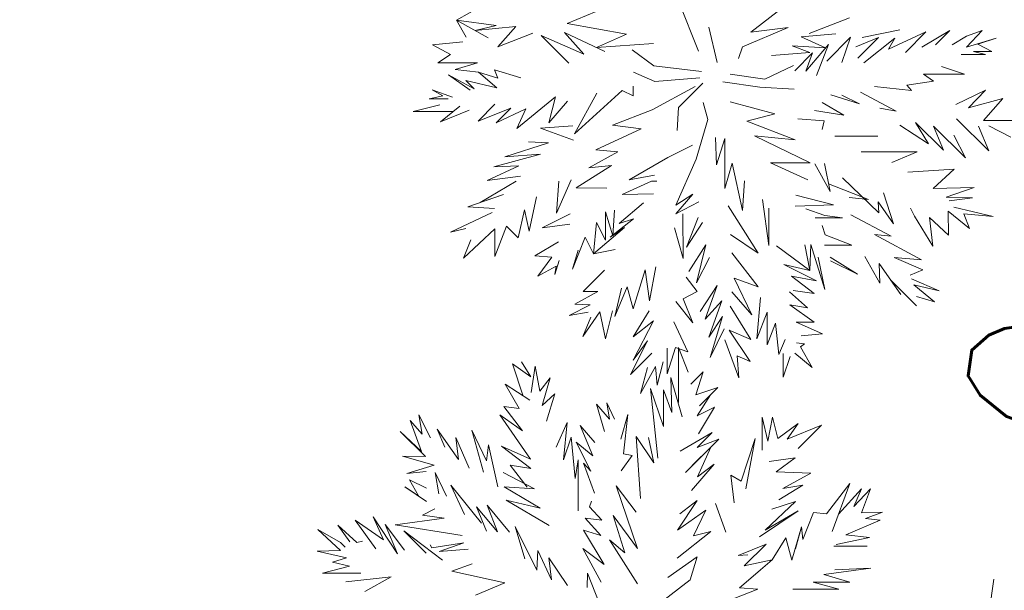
# Model space of a CAD drawing. Header units: millimetres. Extents: x 6487905018 to 6488192500, y 5882180700 to 5882375224.
# Tile 181 of 256: x 6488053115 to 6488055525, y 5882269066 to 5882270464. Entities that reach past the tile are written whole.
import ezdxf
from ezdxf.xclip import XClip

# ---------------------------------------------------------------- set-up
doc = ezdxf.new("R2010")
doc.units = ezdxf.units.MM
doc.header["$MEASUREMENT"] = 0
doc.header["$XCLIPFRAME"] = 2
doc.linetypes.add('L_0_09', pattern=[2500, 2000, -500])
doc.linetypes.add('Wipeout_Contour', pattern=[1000, 0, -1000])
for name, color, linetype, lineweight in [('drzewa_Nr_pióra__154', 94, 'Continuous', 5), ('Zamość 06.10._2_przewod_elektroenergetyczny___projektowany_lub_w_budowie__linia____ob__projektowany_Atr1_Nr_pióra__1', 7, 'Continuous', 0), ('Zamość 06.10._2_przewod_elektroenergetyczny___projektowany_lub_w_budowie__linia____ob__projektowany_Nr_pióra__1', 7, 'Continuous', 0)]:
    doc.layers.add(name, color=color, linetype=linetype, lineweight=lineweight)
doc.layers.add('Mapa cyfrowa', color=7, linetype='Continuous')
doc.layers.add('Zamość 06.10._2_Mapa cyfrowa', color=7, linetype='Continuous')
doc.styles.add('GENERATED_STYLE_1', font='Simplex.shx')

# ---------------------------------------------------------------- blocks, each defined once
blk = doc.blocks.new('Rysunek_1_2')
at = {"color": 254, "linetype": 'Wipeout_Contour', "lineweight": 0, "ltscale": 70061284114.24681}
blk.add_wipeout([(6487915525.867126, 5882181505.900702), (6488146644.289524, 5882181505.900702), (6488146644.289524, 5882373115.540435), (6488107628.768834, 5882373115.540435), (6488107628.768834, 5882320263.490532), (6488101226.436201, 5882320263.490532), (6488101226.436201, 5882373115.540435), (6487915525.867126, 5882373115.540435)], dxfattribs=at).dxf.layer = 'Zamość 06.10._2_Mapa cyfrowa'
at = {"layer": 'Zamość 06.10._2_przewod_elektroenergetyczny___projektowany_lub_w_budowie__linia____ob__projektowany_Nr_pióra__1', "linetype": 'L_0_09', "flags": 128}
blk.add_lwpolyline([(6488054460, 5882297950), (6488056220, 5882299210), (6488059670, 5882297960), (6488052560, 5882248750), (6488032030.000001, 5882244930), (6488029080, 5882261360), (6488026000, 5882260550)], dxfattribs=at)
at = {"layer": 'Zamość 06.10._2_przewod_elektroenergetyczny___projektowany_lub_w_budowie__linia____ob__projektowany_Atr1_Nr_pióra__1', "linetype": 'Continuous', "insert": (6488054901.354991, 5882267632.289448), "char_height": 750, "attachment_point": 1, "rotation": 81.799999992, "style": 'GENERATED_STYLE_1'}
blk.add_mtext('\\A1;{\\W0.660000x;\\FSimplex.shx;proj. e}', dxfattribs=at)

msp = doc.modelspace()

# ---------------------------------------------------------------- block references
at = {"layer": 'Mapa cyfrowa', "color": 22, "linetype": 'Continuous', "lineweight": 5}
ref = msp.add_blockref('Rysunek_1_2', (0, 0), dxfattribs=at)
XClip(ref).set_block_clipping_path([(6487915525.8671264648, 5882181505.9007024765), (6488146644.2895231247, 5882181505.9007024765), (6488146644.2895231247, 5882373115.5404348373), (6488107628.7688331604, 5882373115.5404348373), (6488107628.7688331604, 5882320263.4905319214), (6488101226.4362001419, 5882320263.4905319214), (6488101226.4362001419, 5882373115.5404348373), (6487915525.8671264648, 5882373115.5404348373)])

# ---------------------------------------------------------------- next in the draw order: linework, layer by layer
at = {"layer": 'drzewa_Nr_pióra__154', "linetype": 'Continuous'}
for p, q in [((6488054776.286074, 5882270386.872925), (6488054728.308482, 5882270507.240226)), ((6488054183.900249, 5882270462.831964), (6488054248.259984, 5882270498.189217)), ((6488054454.723207, 5882270453.991737), (6488054526.014906, 5882270483.493156)), ((6488054904.684412, 5882270433.140704), (6488054979.697946, 5882270491.160862)), ((6488054281.006951, 5882270449.055578), (6488054183.900249, 5882270462.831964)), ((6488054207.756935, 5882270421.185359), (6488054183.900249, 5882270462.831964)), ((6488054183.900249, 5882270462.831964), (6488054262.146705, 5882270419.187621)), ((6488055047.587837, 5882270429.954724), (6488055145.696159, 5882270468.385708)), ((6488054230.338534, 5882270437.05725), (6488054281.006951, 5882270449.055578)), ((6488054329.699122, 5882270446.752544), (6488054230.338534, 5882270437.05725)), ((6488054285.302855, 5882270397.310282), (6488054329.699122, 5882270446.752544)), ((6488054600.37431, 5882270427.883628), (6488054454.723207, 5882270453.991737)), ((6488054801.47858, 5882270445.203083), (6488054821.94205, 5882270358.734426)), ((6488054995.788872, 5882270444.411287), (6488054884.325891, 5882270396.958782)), ((6488054904.684412, 5882270433.140704), (6488054995.788872, 5882270444.411287)), ((6488055176.996924, 5882270420.376783), (6488055269.321361, 5882270438.701673)), ((6488055391.871928, 5882270437.365813), (6488055323.078494, 5882270396.739769)), ((6488055356.66269, 5882270402.156575), (6488055391.871928, 5882270437.365813)), ((6488055432.497972, 5882270396.739769), (6488055470.322701, 5882270437.457142)), ((6488055470.322701, 5882270437.457142), (6488055432.585754, 5882270423.423083)), ((6488054370.69546, 5882270430.340837), (6488054285.302855, 5882270397.310282)), ((6488054459.278524, 5882270357.406536), (6488054391.841368, 5882270424.843693)), ((6488054391.841368, 5882270424.843693), (6488054495.470062, 5882270378.909118)), ((6488054495.470062, 5882270378.909118), (6488054448.358244, 5882270432.28846)), ((6488054448.358244, 5882270432.28846), (6488054547.387045, 5882270385.44693)), ((6488054526.622504, 5882270395.268748), (6488054600.37431, 5882270427.883628)), ((6488055027.506131, 5882270421.37532), (6488055112.313766, 5882270428.880485)), ((6488055086.914564, 5882270394.709895), (6488055027.506131, 5882270421.37532)), ((6488055090.817779, 5882270361.826762), (6488055148.285007, 5882270420.842305)), ((6488055148.285007, 5882270420.842305), (6488055126.990123, 5882270358.822128)), ((6488055216.945899, 5882270419.72907), (6488055161.389314, 5882270397.339079)), ((6488055166.643303, 5882270369.84902), (6488055216.945899, 5882270419.72907)), ((6488055257.091681, 5882270418.112428), (6488055181.158181, 5882270357.738767)), ((6488055332.828745, 5882270433.574049), (6488055241.24425, 5882270391.43253)), ((6488055241.24425, 5882270391.43253), (6488055257.091681, 5882270418.112428)), ((6488055282.994131, 5882270383.739435), (6488055332.828745, 5882270433.574049)), ((6488055432.585754, 5882270423.423083), (6488055397.062008, 5882270402.02568)), ((6488055505.08317, 5882270418.406993), (6488055432.497972, 5882270396.739769)), ((6488055459.933488, 5882270403.367575), (6488055505.08317, 5882270418.406993)), ((6488054125.261431, 5882270401.974744), (6488054199.570573, 5882270409.724602)), ((6488054169.643999, 5882270378.819427), (6488054125.261431, 5882270401.974744)), ((6488054666.645229, 5882270405.55162), (6488054526.622504, 5882270395.268748)), ((6488054667.200666, 5882270351.029093), (6488054614.159304, 5882270390.030094)), ((6488054884.325891, 5882270396.958782), (6488054874.677565, 5882270368.961535)), ((6488055049.071393, 5882270383.423796), (6488055005.311836, 5882270400.031569)), ((6488055005.311836, 5882270400.031569), (6488055086.914564, 5882270394.709895)), ((6488055094.243178, 5882270402.765467), (6488055039.462197, 5882270337.557331)), ((6488055065.182701, 5882270327.293733), (6488055094.243178, 5882270402.765467)), ((6488055494.249558, 5882270385.887791), (6488055459.933488, 5882270403.367575)), ((6488054138.740177, 5882270357.930858), (6488054169.643999, 5882270378.819427)), ((6488054955.479485, 5882270376.000811), (6488055049.071393, 5882270383.423796)), ((6488055055.202242, 5882270382.575748), (6488055012.534982, 5882270338.417355)), ((6488055039.462197, 5882270337.557331), (6488055055.202242, 5882270382.575748)), ((6488055419.080758, 5882270378.198504), (6488055479.082502, 5882270378.198504)), ((6488055479.082502, 5882270378.198504), (6488055449.170544, 5882270385.887791)), ((6488055449.170544, 5882270385.887791), (6488055494.249558, 5882270385.887791)), ((6488054235.61644, 5882270357.930858), (6488054138.740177, 5882270357.930858)), ((6488054181.422873, 5882270341.320385), (6488054235.61644, 5882270357.930858)), ((6488054237.74561, 5882270335.472084), (6488054181.422873, 5882270341.320385)), ((6488054285.707744, 5882270320.683718), (6488054277.468853, 5882270340.88889)), ((6488054277.468853, 5882270340.88889), (6488054341.567722, 5882270321.027268)), ((6488054784.203672, 5882270336.988731), (6488054667.200666, 5882270351.029093)), ((6488055008.703482, 5882270351.294131), (6488054939.02205, 5882270317.873041)), ((6488055371.069057, 5882270348.984352), (6488055427.081166, 5882270330.654738)), ((6488054217.883989, 5882270291.234837), (6488054164.618731, 5882270328.249676)), ((6488054164.618731, 5882270328.249676), (6488054227.504691, 5882270294.287596)), ((6488054227.504691, 5882270294.287596), (6488054206.928308, 5882270314.867741)), ((6488054206.928308, 5882270314.867741), (6488054283.290862, 5882270296.892774)), ((6488054283.290862, 5882270296.892774), (6488054237.74561, 5882270335.472084)), ((6488054237.74561, 5882270335.472084), (6488054285.707744, 5882270320.683718)), ((6488054669.27226, 5882270312.351663), (6488054617.279384, 5882270335.428692)), ((6488054779.523552, 5882270321.388331), (6488054669.27226, 5882270312.351663)), ((6488054939.02205, 5882270317.873041), (6488054853.755354, 5882270330.566437)), ((6488055427.081166, 5882270330.654738), (6488055327.411939, 5882270330.654738)), ((6488055327.411939, 5882270330.654738), (6488055351.135638, 5882270313.455472)), ((6488054150.489131, 5882270276.898728), (6488054124.895489, 5882270292.137637)), ((6488054124.895489, 5882270292.137637), (6488054174.549542, 5882270274.081618)), ((6488054616.255977, 5882270277.091949), (6488054616.842572, 5882270301.245093)), ((6488054662.832554, 5882270242.866314), (6488054768.027064, 5882270300.326526)), ((6488054727.590825, 5882270248.657998), (6488054787.121955, 5882270308.189128)), ((6488054926.31651, 5882270298.178568), (6488054835.684995, 5882270311.133668)), ((6488055010.908696, 5882270293.162005), (6488054926.31651, 5882270298.178568)), ((6488055297.963581, 5882270290.161448), (6488055207.164927, 5882270300.341756)), ((6488055351.135638, 5882270313.455472), (6488055286.237164, 5882270303.145687)), ((6488055286.237164, 5882270303.145687), (6488055297.963581, 5882270290.161448)), ((6488055478.657516, 5882270290.943871), (6488055406.388021, 5882270256.093202)), ((6488055436.813148, 5882270248.022466), (6488055478.657516, 5882270290.943871)), ((6488054117.644192, 5882270270.116516), (6488054150.489131, 5882270276.898728)), ((6488054163.81216, 5882270269.553988), (6488054117.644192, 5882270270.116516)), ((6488054331.636911, 5882270197.343535), (6488054426.431014, 5882270274.984419)), ((6488054426.431014, 5882270274.984419), (6488054410.03912, 5882270210.944093)), ((6488054473.318885, 5882270184.242087), (6488054589.286011, 5882270290.151039)), ((6488054527.920288, 5882270284.084653), (6488054473.318885, 5882270184.242087)), ((6488054589.286011, 5882270290.151039), (6488054616.255977, 5882270277.091949)), ((6488055099.906094, 5882270279.736763), (6488055170.619061, 5882270257.370392)), ((6488055170.619061, 5882270257.370392), (6488055126.990123, 5882270278.653402)), ((6488055173.157337, 5882270286.420276), (6488055260.455377, 5882270239.913905)), ((6488055520.854598, 5882270270.697429), (6488055436.813148, 5882270248.022466)), ((6488055473.678986, 5882270216.782444), (6488055520.854598, 5882270270.697429)), ((6488054078.085819, 5882270238.848443), (6488054143.398418, 5882270255.246884)), ((6488054192.605562, 5882270251.511594), (6488054144.757111, 5882270213.593953)), ((6488054278.371655, 5882270256.928399), (6488054236.995266, 5882270215.552011)), ((6488054236.995266, 5882270215.552011), (6488054317.268574, 5882270247.007284)), ((6488054317.268574, 5882270247.007284), (6488054281.564849, 5882270211.303559)), ((6488054281.564849, 5882270211.303559), (6488054354.042914, 5882270244.972503)), ((6488054354.042914, 5882270244.972503), (6488054331.636911, 5882270197.343535)), ((6488054410.03912, 5882270210.944093), (6488054456.223446, 5882270264.150807)), ((6488054662.832554, 5882270242.866314), (6488054566.110069, 5882270205.425352)), ((6488054724.591196, 5882270192.722273), (6488054727.590825, 5882270248.657998)), ((6488054799.537009, 5882270219.597396), (6488054788.072572, 5882270260.588369)), ((6488054853.90545, 5882270262.304651), (6488054963.578414, 5882270233.409617)), ((6488055132.30582, 5882270230.048685), (6488055079.49305, 5882270260.940978)), ((6488055260.455377, 5882270239.913905), (6488055220.421579, 5882270247.002754)), ((6488054176.625872, 5882270238.848443), (6488054078.085819, 5882270238.848443)), ((6488054144.757111, 5882270213.593953), (6488054215.362875, 5882270241.948346)), ((6488054770.91213, 5882270121.744802), (6488054799.537009, 5882270219.597396)), ((6488054963.578414, 5882270233.409617), (6488054895.028919, 5882270214.818873)), ((6488055084.302806, 5882270215.616332), (6488055019.894527, 5882270221.275359)), ((6488055060.330766, 5882270241.493479), (6488055132.30582, 5882270230.048685)), ((6488055408.175398, 5882270220.945846), (6488055486.814818, 5882270142.306425)), ((6488054390.204001, 5882270197.855936), (6488054468.701118, 5882270203.376635)), ((6488054470.513277, 5882270168.665799), (6488054390.204001, 5882270197.855936)), ((6488054636.311872, 5882270196.065111), (6488054524.904715, 5882270145.004834)), ((6488054566.110069, 5882270205.425352), (6488054636.311872, 5882270196.065111)), ((6488054895.028919, 5882270214.818873), (6488055012.9108, 5882270169.697817)), ((6488055079.493356, 5882270195.11062), (6488055084.302806, 5882270215.616332)), ((6488055269.251333, 5882270205.550155), (6488055339.340212, 5882270159.322927)), ((6488055339.340212, 5882270159.322927), (6488055307.441114, 5882270212.289528)), ((6488055307.441114, 5882270212.289528), (6488055375.958076, 5882270143.772568)), ((6488055375.958076, 5882270143.772568), (6488055351.728081, 5882270203.158551)), ((6488055351.728081, 5882270203.158551), (6488055429.479393, 5882270125.407239)), ((6488055486.814818, 5882270142.306425), (6488055462.03183, 5882270202.624744)), ((6488055565.783752, 5882270216.782444), (6488055473.678986, 5882270216.782444)), ((6488055486.572009, 5882270203.789661), (6488055541.072717, 5882270176.346205)), ((6488055541.072717, 5882270176.346205), (6488055486.572009, 5882270203.789661)), ((6488054818.274947, 5882270175.505863), (6488054820.146996, 5882270108.112132)), ((6488054820.146996, 5882270108.112132), (6488054840.866547, 5882270173.107624)), ((6488054840.866547, 5882270173.107624), (6488054840.866547, 5882270050.078641)), ((6488055012.9108, 5882270169.697817), (6488054913.7494, 5882270179.249959)), ((6488054913.7494, 5882270179.249959), (6488055049.704412, 5882270113.511784)), ((6488055109.752836, 5882270178.592663), (6488055215.336349, 5882270178.592663)), ((6488055429.479393, 5882270125.407239), (6488055401.017318, 5882270180.896934)), ((6488054302.463295, 5882270127.423347), (6488054409.634853, 5882270161.866476)), ((6488054409.634853, 5882270161.866476), (6488054360.184778, 5882270164.864309)), ((6488054701.833556, 5882270125.863308), (6488054761.456034, 5882270156.306953)), ((6488054275.774097, 5882270103.195868), (6488054389.443453, 5882270134.597061)), ((6488054389.443453, 5882270134.597061), (6488054302.463295, 5882270127.423347)), ((6488054579.442424, 5882270139.995561), (6488054508.388586, 5882270100.902666)), ((6488054524.904715, 5882270145.004834), (6488054579.442424, 5882270139.995561)), ((6488054606.671111, 5882270071.261905), (6488054701.833556, 5882270125.863308)), ((6488054720.990848, 5882270009.421916), (6488054770.91213, 5882270121.744802)), ((6488055311.934031, 5882270140.402882), (6488055174.900109, 5882270140.402882)), ((6488055249.579868, 5882270114.185072), (6488055311.934031, 5882270140.402882)), ((6488054259.548332, 5882270070.130434), (6488054337.196736, 5882270105.499112)), ((6488054337.196736, 5882270105.499112), (6488054275.774097, 5882270103.195868)), ((6488054563.191049, 5882270106.516239), (6488054477.11203, 5882270052.296769)), ((6488054508.388586, 5882270100.902666), (6488054563.191049, 5882270106.516239)), ((6488054840.866547, 5882270050.078641), (6488054858.694797, 5882270111.961413)), ((6488054858.694797, 5882270111.961413), (6488054884.314713, 5882269996.06699)), ((6488055049.704412, 5882270113.511784), (6488054953.06241, 5882270113.511784)), ((6488054953.06241, 5882270113.511784), (6488055043.889826, 5882270071.204643)), ((6488055098.269799, 5882270042.763629), (6488055060.832443, 5882270110.632308)), ((6488055084.848532, 5882270111.661863), (6488055098.269799, 5882270042.763629)), ((6488055401.792338, 5882270097.720184), (6488055288.967256, 5882270090.55229)), ((6488055350.703156, 5882270050.402708), (6488055401.792338, 5882270097.720184)), ((6488054340.921371, 5882270080.73129), (6488054259.548332, 5882270070.130434)), ((6488054669.000666, 5882270082.689143), (6488054606.671111, 5882270071.261905)), ((6488055217.874921, 5882269990.546885), (6488055129.20026, 5882270076.400967)), ((6488054241.909472, 5882270015.894534), (6488054330.544017, 5882270068.141825)), ((6488054429.025487, 5882269990.030894), (6488054464.707463, 5882270071.261905)), ((6488054435.066702, 5882270068.141825), (6488054429.025487, 5882269990.030894)), ((6488054477.11203, 5882270052.296769), (6488054552.069708, 5882270050.981384)), ((6488054589.537475, 5882270035.672284), (6488054661.707664, 5882270067.841999)), ((6488054661.707664, 5882270067.841999), (6488054674.860268, 5882270068.631065)), ((6488054884.314713, 5882269996.06699), (6488054888.991542, 5882270068.672955)), ((6488055192.23219, 5882270023.623984), (6488055094.536704, 5882270061.927516)), ((6488055451.214409, 5882270052.79103), (6488055350.703156, 5882270050.402708)), ((6488055382.735314, 5882270028.815515), (6488055451.214409, 5882270052.79103)), ((6488054211.98097, 5882270005.740222), (6488054299.343215, 5882270035.380983)), ((6488054299.343215, 5882270035.380983), (6488054241.909472, 5882270015.894534)), ((6488054362.418482, 5882269946.167529), (6488054379.811841, 5882270029.648579)), ((6488054666.142303, 5882270037.310424), (6488054589.537475, 5882270035.672284)), ((6488054762.72727, 5882270036.222652), (6488054720.990848, 5882270009.421916)), ((6488054721.083447, 5882269988.298697), (6488054762.72727, 5882270036.222652)), ((6488055106.535784, 5882270010.101814), (6488055014.443821, 5882270033.643302)), ((6488055144.917149, 5882270027.911673), (6488055192.23219, 5882270023.623984)), ((6488055228.815095, 5882270039.312284), (6488055253.571679, 5882269963.395718)), ((6488055447.34393, 5882270027.487667), (6488055382.735314, 5882270028.815515)), ((6488055389.720559, 5882270019.741101), (6488055447.34393, 5882270027.487667)), ((6488054277.502654, 5882270001.060102), (6488054211.98097, 5882270005.740222)), ((6488054582.142343, 5882269964.386069), (6488054642.256496, 5882270015.101178)), ((6488054777.152291, 5882270017.222116), (6488054721.083447, 5882269988.298697)), ((6488054922.202213, 5882269892.143423), (6488054848.914135, 5882270007.861876)), ((6488054932.812914, 5882270023.569724), (6488054948.7567, 5882269910.515375)), ((6488054948.7567, 5882269910.515375), (6488054948.7567, 5882270002.245731)), ((6488055012.967949, 5882270007.021535), (6488055106.535784, 5882270010.101814)), ((6488055253.571679, 5882269963.395718), (6488055216.022873, 5882270017.437986)), ((6488055216.022873, 5882270017.437986), (6488055217.874921, 5882269990.546885)), ((6488055304.830371, 5882269982.334372), (6488055295.605514, 5882270001.786041)), ((6488055497.847095, 5882269981.887151), (6488055401.362635, 5882270004.61708)), ((6488054169.859889, 5882269943.338618), (6488054271.262494, 5882269991.699861)), ((6488054335.224137, 5882269929.298258), (6488054350.79316, 5882269998.281031)), ((6488054350.79316, 5882269998.281031), (6488054362.418482, 5882269946.167529)), ((6488054462.642559, 5882269987.906493), (6488054393.957622, 5882269953.990716)), ((6488054549.227875, 5882269924.010908), (6488054549.227875, 5882269993.259901)), ((6488054549.227875, 5882269993.259901), (6488054566.948851, 5882269934.697105)), ((6488054566.948851, 5882269934.697105), (6488054571.060713, 5882269997.502461)), ((6488054738.679781, 5882269878.976718), (6488054738.457561, 5882269987.835)), ((6488054747.511529, 5882269906.45927), (6488054775.255076, 5882269979.478148)), ((6488055085.532878, 5882269984.230535), (6488055039.364248, 5882270000.873801)), ((6488055061.909494, 5882269978.579865), (6488055128.991219, 5882269978.579865)), ((6488055128.991219, 5882269978.579865), (6488055085.532878, 5882269984.230535)), ((6488055247.569013, 5882269933.89147), (6488055149.610478, 5882269985.845366)), ((6488055350.123812, 5882269909.017736), (6488055304.830371, 5882269982.334372)), ((6488055388.313593, 5882269935.975229), (6488055341.976501, 5882269979.135252)), ((6488055341.976501, 5882269979.135252), (6488055350.123812, 5882269909.017736)), ((6488055387.587812, 5882269994.977015), (6488055388.313593, 5882269935.975229)), ((6488055387.587812, 5882269994.977015), (6488055439.439194, 5882269952.683201)), ((6488055439.439194, 5882269952.683201), (6488055425.960447, 5882269988.626524)), ((6488055425.960447, 5882269988.626524), (6488055497.847095, 5882269981.887151)), ((6488054278.017231, 5882269884.057096), (6488054306.4431, 5882269958.287453)), ((6488054306.4431, 5882269958.287453), (6488054335.224137, 5882269929.298258)), ((6488054393.957622, 5882269953.990716), (6488054462.011931, 5882269962.817278)), ((6488054519.308867, 5882269890.297256), (6488054527.109067, 5882269966.73922)), ((6488054519.308867, 5882269890.297256), (6488054595.013858, 5882269954.716856)), ((6488054527.109067, 5882269966.73922), (6488054549.227875, 5882269924.010908)), ((6488054560.553672, 5882269931.382765), (6488054617.699692, 5882269976.284509)), ((6488054595.013858, 5882269954.716856), (6488054560.553672, 5882269931.382765)), ((6488054617.699692, 5882269976.284509), (6488054582.142343, 5882269964.386069)), ((6488054717.433957, 5882269954.258899), (6488054738.679781, 5882269878.976718)), ((6488054786.512531, 5882269967.300834), (6488054747.511529, 5882269906.45927)), ((6488055086.478264, 5882269936.598529), (6488055078.843359, 5882269959.279913)), ((6488054207.124387, 5882269952.440009), (6488054169.859889, 5882269943.338618)), ((6488054201.06069, 5882269879.376975), (6488054278.017231, 5882269951.72016)), ((6488054278.017231, 5882269951.72016), (6488054278.017231, 5882269884.057096)), ((6488054467.827544, 5882269852.856294), (6488054499.028345, 5882269930.858297)), ((6488054499.028345, 5882269930.858297), (6488054519.308867, 5882269890.297256)), ((6488054855.154295, 5882269937.660072), (6488054922.202213, 5882269892.143423)), ((6488055151.499509, 5882269911.56657), (6488055086.478264, 5882269936.598529)), ((6488055321.965965, 5882269875.457346), (6488055206.979286, 5882269937.569712)), ((6488055206.979286, 5882269937.569712), (6488055247.569013, 5882269933.89147)), ((6488054219.32172, 5882269924.771123), (6488054201.06069, 5882269879.376975)), ((6488054433.806574, 5882269919.295008), (6488054375.785179, 5882269885.617135)), ((6488054794.312732, 5882269912.699431), (6488054752.9713, 5882269846.706401)), ((6488054771.220769, 5882269819.583812), (6488054794.312732, 5882269912.699431)), ((6488055048.536863, 5882269849.769494), (6488054967.47718, 5882269909.579351)), ((6488055036.409374, 5882269912.194111), (6488055048.536863, 5882269849.769494)), ((6488055048.536863, 5882269849.769494), (6488055051.704797, 5882269912.818703)), ((6488055051.704797, 5882269912.818703), (6488055085.977825, 5882269802.968292)), ((6488055084.696006, 5882269911.56657), (6488055151.499509, 5882269911.56657)), ((6488054375.785179, 5882269885.617135), (6488054417.458648, 5882269882.023043)), ((6488054417.458648, 5882269882.023043), (6488054383.58538, 5882269835.695853)), ((6488054482.24847, 5882269899.479252), (6488054467.827544, 5882269852.856294)), ((6488054572.350229, 5882269901.217536), (6488054519.308867, 5882269890.297256)), ((6488054803.672973, 5882269881.49863), (6488054771.220769, 5882269819.583812)), ((6488054922.335652, 5882269809.815604), (6488054858.274375, 5882269892.41891)), ((6488055085.977825, 5882269802.968292), (6488055069.505971, 5882269882.079699)), ((6488055165.188388, 5882269840.84405), (6488055098.461298, 5882269882.282456)), ((6488055183.431292, 5882269883.703669), (6488055220.607693, 5882269818.591196)), ((6488055325.468731, 5882269850.729686), (6488055255.028522, 5882269881.523217)), ((6488055255.028522, 5882269881.523217), (6488055321.965965, 5882269875.457346)), ((6488054383.58538, 5882269835.695853), (6488054428.108959, 5882269859.819869)), ((6488054425.057848, 5882269839.679427), (6488054435.85964, 5882269874.046337)), ((6488054428.108959, 5882269859.819869), (6488054425.057848, 5882269839.679427)), ((6488054656.592394, 5882269774.85429), (6488054671.984035, 5882269858.47051)), ((6488054985.489679, 5882269864.468483), (6488055048.536863, 5882269849.769494)), ((6488055065.212936, 5882269824.492661), (6488054985.489679, 5882269864.468483)), ((6488055099.587401, 5882269872.755803), (6488055165.188388, 5882269840.84405)), ((6488055220.607693, 5882269818.591196), (6488055218.229603, 5882269866.678499)), ((6488055218.229603, 5882269866.678499), (6488055271.23815, 5882269791.028721)), ((6488054494.348226, 5882269798.254891), (6488054546.115919, 5882269850.199634)), ((6488054616.721723, 5882269755.580843), (6488054646.311236, 5882269850.835571)), ((6488054646.311236, 5882269850.835571), (6488054656.592394, 5882269774.85429)), ((6488054773.111709, 5882269797.654446), (6488054745.951489, 5882269833.137387)), ((6488055059.284455, 5882269793.281178), (6488055003.950473, 5882269835.498594)), ((6488055003.950473, 5882269835.498594), (6488055065.212936, 5882269824.492661)), ((6488055294.14084, 5882269837.773759), (6488055325.468731, 5882269850.729686)), ((6488054571.863781, 5882269736.78505), (6488054602.257056, 5882269809.128662)), ((6488054602.257056, 5882269809.128662), (6488054616.721723, 5882269755.580843)), ((6488054822.393454, 5882269812.856866), (6488054780.744582, 5882269748.773899)), ((6488054792.430844, 5882269730.369973), (6488054822.393454, 5882269812.856866)), ((6488054906.9822, 5882269740.811259), (6488054863.934085, 5882269830.347707)), ((6488054863.934085, 5882269830.347707), (6488054922.335652, 5882269809.815604)), ((6488055271.23815, 5882269791.028721), (6488055246.166599, 5882269826.808936)), ((6488055246.166599, 5882269826.808936), (6488055309.832561, 5882269763.142974)), ((6488055365.306089, 5882269799.924076), (6488055297.639075, 5882269828.84137)), ((6488055354.073801, 5882269772.966583), (6488055303.469469, 5882269813.954055)), ((6488055303.469469, 5882269813.954055), (6488055365.306089, 5882269799.924076)), ((6488054474.067704, 5882269767.05409), (6488054530.307291, 5882269798.091964)), ((6488054530.307291, 5882269798.091964), (6488054494.348226, 5882269798.254891)), ((6488054587.95063, 5882269806.055091), (6488054571.863781, 5882269736.78505)), ((6488054738.669525, 5882269780.421409), (6488054773.111709, 5882269797.654446)), ((6488054858.313161, 5882269797.051935), (6488054906.9822, 5882269740.811259)), ((6488055043.359048, 5882269757.800604), (6488054999.551013, 5882269797.516316)), ((6488055008.176491, 5882269800.557244), (6488055059.284455, 5882269793.281178)), ((6488055309.562514, 5882269786.11987), (6488055354.073801, 5882269772.966583)), ((6488054460.027344, 5882269738.973368), (6488054511.617909, 5882269765.771826)), ((6488054511.617909, 5882269765.771826), (6488054474.067704, 5882269767.05409)), ((6488054720.990848, 5882269773.855865), (6488054762.560552, 5882269721.52251)), ((6488054762.560552, 5882269721.52251), (6488054738.669525, 5882269780.421409)), ((6488054833.313734, 5882269775.415904), (6488054792.430844, 5882269730.369973)), ((6488054802.094111, 5882269686.185002), (6488054833.313734, 5882269775.415904)), ((6488054904.782258, 5882269680.861817), (6488054854.273779, 5882269761.877065)), ((6488054928.476178, 5882269783.216105), (6488054919.115938, 5882269681.813499)), ((6488055059.523165, 5882269722.628503), (6488055000.332461, 5882269765.237409)), ((6488055000.332461, 5882269765.237409), (6488055043.359048, 5882269757.800604)), ((6488054506.445214, 5882269747.6514), (6488054460.027344, 5882269738.973368)), ((6488054493.18586, 5882269688.225455), (6488054535.080256, 5882269747.936698)), ((6488054535.080256, 5882269747.936698), (6488054549.087296, 5882269681.725288)), ((6488054549.087296, 5882269681.725288), (6488054565.951308, 5882269750.437283)), ((6488054655.884196, 5882269750.977867), (6488054616.373672, 5882269687.254736)), ((6488054834.873774, 5882269736.414902), (6488054802.094111, 5882269686.185002)), ((6488054805.233012, 5882269636.572337), (6488054834.873774, 5882269736.414902)), ((6488054919.115938, 5882269681.813499), (6488054944.1758, 5882269747.31068)), ((6488054944.1758, 5882269747.31068), (6488054944.1758, 5882269667.773139)), ((6488054512.92584, 5882269735.146722), (6488054493.18586, 5882269688.225455)), ((6488054666.630213, 5882269726.022508), (6488054616.285086, 5882269629.60818)), ((6488054616.373672, 5882269687.254736), (6488054666.630213, 5882269726.022508)), ((6488054750.63161, 5882269650.612698), (6488054716.310728, 5882269723.934582)), ((6488054944.1758, 5882269667.773139), (6488054965.098412, 5882269720.851702)), ((6488054965.098412, 5882269720.851702), (6488054972.955431, 5882269643.983309)), ((6488055015.255299, 5882269722.778706), (6488055059.523165, 5882269722.628503)), ((6488055080.00596, 5882269694.340563), (6488055015.255299, 5882269722.778706)), ((6488054839.553894, 5882269706.77414), (6488054805.233012, 5882269636.572337)), ((6488054902.5358, 5882269626.946832), (6488054851.264411, 5882269703.270476)), ((6488054851.264411, 5882269703.270476), (6488054904.782258, 5882269680.861817)), ((6488055027.456028, 5882269689.16785), (6488055080.00596, 5882269694.340563)), ((6488054651.794064, 5882269677.544512), (6488054610.228003, 5882269594.451255)), ((6488054616.285086, 5882269629.60818), (6488054651.794064, 5882269677.544512)), ((6488054841.125615, 5882269679.784173), (6488054875.578307, 5882269586.510592)), ((6488054972.955431, 5882269643.983309), (6488054988.549475, 5882269680.332376)), ((6488055036.181623, 5882269669.773446), (6488055016.449194, 5882269672.582685)), ((6488055025.793973, 5882269662.222816), (6488055036.181623, 5882269669.773446)), ((6488054610.228003, 5882269594.451255), (6488054662.489345, 5882269646.712598)), ((6488054699.894092, 5882269596.011295), (6488054720.142344, 5882269661.237608)), ((6488054699.894092, 5882269659.62146), (6488054699.894092, 5882269596.011295)), ((6488054720.142344, 5882269661.237608), (6488054750.63161, 5882269650.612698)), ((6488054727.53392, 5882269526.373014), (6488054727.53392, 5882269660.925378)), ((6488054727.53392, 5882269660.925378), (6488054751.064076, 5882269600.681257)), ((6488054875.578307, 5882269586.510592), (6488054871.085392, 5882269640.425578)), ((6488054871.085392, 5882269640.425578), (6488054902.5358, 5882269626.946832)), ((6488054983.907491, 5882269588.569846), (6488054983.907491, 5882269646.291328)), ((6488055012.36651, 5882269647.329302), (6488055054.839425, 5882269611.611696)), ((6488055054.839425, 5882269611.611696), (6488055025.793973, 5882269662.222816)), ((6488054347.79457, 5882269541.827847), (6488054321.549899, 5882269620.489139)), ((6488054321.549899, 5882269620.489139), (6488054366.333177, 5882269588.679086)), ((6488054366.333177, 5882269588.679086), (6488054343.548261, 5882269626.165049)), ((6488054343.548261, 5882269626.165049), (6488054366.333177, 5882269588.679086)), ((6488054675.190536, 5882269568.362376), (6488054690.233442, 5882269626.110568)), ((6488055000.462114, 5882269638.646559), (6488054983.907491, 5882269588.569846)), ((6488054366.959578, 5882269550.823007), (6488054377.079083, 5882269615.068336)), ((6488054377.079083, 5882269615.068336), (6488054387.8301, 5882269554.119914)), ((6488054634.629493, 5882269548.081855), (6488054671.633057, 5882269614.741649)), ((6488054651.804181, 5882269612.206378), (6488054634.629493, 5882269548.081855)), ((6488054671.633057, 5882269614.741649), (6488054675.190536, 5882269568.362376)), ((6488054757.587258, 5882269570.793022), (6488054788.138043, 5882269601.343807)), ((6488054788.138043, 5882269601.343807), (6488054769.883938, 5882269545.240403)), ((6488054337.656822, 5882269511.882052), (6488054302.997934, 5882269571.103528)), ((6488054302.997934, 5882269571.103528), (6488054363.526728, 5882269531.546504)), ((6488054387.8301, 5882269554.119914), (6488054413.76078, 5882269586.703929)), ((6488054413.76078, 5882269586.703929), (6488054394.13076, 5882269519.161798)), ((6488054711.18143, 5882269502.008813), (6488054708.911202, 5882269587.32855)), ((6488054708.911202, 5882269587.32855), (6488054736.786724, 5882269491.490985)), ((6488054394.13076, 5882269519.161798), (6488054424.681061, 5882269547.702927)), ((6488054424.681061, 5882269547.702927), (6488054404.833639, 5882269480.551212)), ((6488054676.985188, 5882269390.08838), (6488054658.784719, 5882269560.392755)), ((6488054658.784719, 5882269560.392755), (6488054690.692746, 5882269467.083822)), ((6488054690.692746, 5882269467.083822), (6488054690.692746, 5882269557.476197)), ((6488054690.692746, 5882269557.476197), (6488054711.18143, 5882269502.008813)), ((6488054769.883938, 5882269545.240403), (6488054823.888962, 5882269562.992822)), ((6488054772.86369, 5882269493.415588), (6488054805.895241, 5882269544.999101)), ((6488054823.888962, 5882269562.992822), (6488054779.027064, 5882269518.130924)), ((6488054805.895241, 5882269544.999101), (6488054779.027064, 5882269518.130924)), ((6488054546.374008, 5882269455.342249), (6488054526.855985, 5882269522.100702)), ((6488054526.855985, 5882269522.100702), (6488054558.610854, 5882269485.170577)), ((6488054558.610854, 5882269485.170577), (6488054551.9935, 5882269525.783125)), ((6488054551.9935, 5882269525.783125), (6488054571.324828, 5882269485.301324)), ((6488054100.039802, 5882269448.238421), (6488054092.392524, 5882269496.221604)), ((6488054092.392524, 5882269496.221604), (6488054120.473246, 5882269440.060162)), ((6488054365.399538, 5882269387.018799), (6488054290.517613, 5882269496.221604)), ((6488054290.517613, 5882269496.221604), (6488054346.085629, 5882269456.825592)), ((6488054346.085629, 5882269456.825592), (6488054299.877854, 5882269516.502125)), ((6488054299.877854, 5882269516.502125), (6488054337.656822, 5882269511.882052)), ((6488054586.324112, 5882269436.467195), (6488054603.296733, 5882269496.571345)), ((6488054603.296733, 5882269496.571345), (6488054593.044336, 5882269400.235219)), ((6488054815.770597, 5882269514.905626), (6488054772.86369, 5882269493.415588)), ((6488054776.262148, 5882269449.750658), (6488054815.770597, 5882269514.905626)), ((6488054098.32109, 5882269406.520093), (6488054070.551963, 5882269482.181243)), ((6488054070.551963, 5882269482.181243), (6488054100.039802, 5882269448.238421)), ((6488054427.801141, 5882269416.65956), (6488054454.901988, 5882269477.264702)), ((6488054454.901988, 5882269477.264702), (6488054446.521622, 5882269385.458758)), ((6488054932.057061, 5882269409.85869), (6488054932.057061, 5882269490.194592)), ((6488054932.057061, 5882269490.194592), (6488054946.074879, 5882269431.20728)), ((6488054946.074879, 5882269431.20728), (6488054957.297432, 5882269490.194592)), ((6488054957.297432, 5882269490.194592), (6488054970.321729, 5882269437.927476)), ((6488055020.21961, 5882269474.883163), (6488054970.321729, 5882269437.927476)), ((6488054993.659043, 5882269436.073615), (6488055020.21961, 5882269474.883163)), ((6488054108.186568, 5882269393.963165), (6488054046.820267, 5882269455.329468)), ((6488054046.820267, 5882269455.329468), (6488054098.32109, 5882269406.520093)), ((6488054155.752868, 5882269416.40507), (6488054137.0582, 5882269460.576155)), ((6488054137.0582, 5882269460.576155), (6488054189.466241, 5882269386.283675)), ((6488054249.956572, 5882269355.817997), (6488054221.875851, 5882269458.780643)), ((6488054221.875851, 5882269458.780643), (6488054258.001637, 5882269383.639308)), ((6488054517.842558, 5882269395.561663), (6488054487.082664, 5882269469.700923)), ((6488054487.082664, 5882269469.700923), (6488054523.195691, 5882269428.292274)), ((6488054809.591858, 5882269452.493247), (6488054731.58659, 5882269406.988813)), ((6488054773.187659, 5882269416.089047), (6488054809.591858, 5882269452.493247)), ((6488055077.325085, 5882269470.817696), (6488054993.659043, 5882269436.073615)), ((6488055020.430952, 5882269413.923563), (6488055077.325085, 5882269470.817696)), ((6488054189.466241, 5882269386.283675), (6488054182.681895, 5882269440.631744)), ((6488054182.681895, 5882269440.631744), (6488054215.63569, 5882269365.178237)), ((6488054258.001637, 5882269383.639308), (6488054262.436893, 5882269422.89972)), ((6488054262.436893, 5882269422.89972), (6488054285.837494, 5882269319.937075)), ((6488054446.521622, 5882269385.458758), (6488054464.956901, 5882269441.634145)), ((6488054464.956901, 5882269441.634145), (6488054474.30386, 5882269339.915334)), ((6488054513.256108, 5882269357.84995), (6488054477.508678, 5882269429.180424)), ((6488054477.508678, 5882269429.180424), (6488054517.842558, 5882269395.561663)), ((6488054634.676969, 5882269291.022285), (6488054623.64727, 5882269442.636302)), ((6488054623.64727, 5882269442.636302), (6488054666.949718, 5882269378.106701)), ((6488054666.949718, 5882269378.106701), (6488054653.839322, 5882269440.531187)), ((6488054653.839322, 5882269440.531187), (6488054666.949718, 5882269378.106701)), ((6488054744.586924, 5882269354.987477), (6488054825.839011, 5882269436.239565)), ((6488054825.839011, 5882269436.239565), (6488054773.187659, 5882269416.089047)), ((6488054914.855659, 5882269437.829436), (6488054880.571146, 5882269333.66449)), ((6488054891.999199, 5882269314.897668), (6488054914.855659, 5882269437.829436)), ((6488054366.152524, 5882269364.592475), (6488054294.74023, 5882269419.525476)), ((6488054294.74023, 5882269419.525476), (6488054365.399538, 5882269387.018799)), ((6488054593.044336, 5882269400.235219), (6488054614.555753, 5882269396.038234)), ((6488054806.539206, 5882269416.939759), (6488054761.293694, 5882269371.694248)), ((6488054774.15028, 5882269343.819846), (6488054806.539206, 5882269416.939759)), ((6488054129.690358, 5882269372.814333), (6488054051.831482, 5882269394.818999)), ((6488054051.831482, 5882269394.818999), (6488054108.186568, 5882269393.963165)), ((6488054474.30386, 5882269339.915334), (6488054481.712368, 5882269385.872886)), ((6488054481.712368, 5882269385.872886), (6488054481.712368, 5882269260.655552)), ((6488054522.198545, 5882269304.053399), (6488054494.882864, 5882269377.658558)), ((6488054494.882864, 5882269377.658558), (6488054513.256108, 5882269357.84995)), ((6488054614.555753, 5882269396.038234), (6488054586.925229, 5882269358.938077)), ((6488054759.364404, 5882269310.42417), (6488054814.567663, 5882269374.90425)), ((6488054814.567663, 5882269374.90425), (6488054774.15028, 5882269343.819846)), ((6488055012.974564, 5882269390.797483), (6488054949.258463, 5882269381.887944)), ((6488054966.826189, 5882269356.670818), (6488055012.974564, 5882269390.797483)), ((6488054062.751762, 5882269352.697917), (6488054129.690358, 5882269372.814333)), ((6488054110.367347, 5882269357.553909), (6488054062.751762, 5882269352.697917)), ((6488054141.288548, 5882269302.356831), (6488054132.480474, 5882269354.747108)), ((6488054132.480474, 5882269354.747108), (6488054160.157885, 5882269296.626023)), ((6488054375.466374, 5882269314.574922), (6488054298.543056, 5882269354.393017)), ((6488054357.473607, 5882269318.613681), (6488054315.348104, 5882269372.696831)), ((6488054315.348104, 5882269372.696831), (6488054366.152524, 5882269364.592475)), ((6488055051.648657, 5882269353.16067), (6488054966.826189, 5882269356.670818)), ((6488054982.95279, 5882269315.466187), (6488055051.648657, 5882269353.16067)), ((6488054091.329726, 5882269297.353951), (6488054068.991922, 5882269337.097516)), ((6488054068.991922, 5882269337.097516), (6488054110.988163, 5882269316.217076)), ((6488054880.571146, 5882269333.66449), (6488054855.627463, 5882269348.592497)), ((6488054855.627463, 5882269348.592497), (6488054863.584408, 5882269280.514155)), ((6488055146.542807, 5882269327.466868), (6488055089.634003, 5882269253.162429)), ((6488055103.86011, 5882269210.651068), (6488055146.542807, 5882269327.466868)), ((6488054111.056018, 5882269283.959275), (6488054058.071642, 5882269319.937075)), ((6488054058.071642, 5882269319.937075), (6488054091.329726, 5882269297.353951)), ((6488054204.076935, 5882269252.103472), (6488054170.469648, 5882269323.977983)), ((6488054170.469648, 5882269323.977983), (6488054245.411616, 5882269230.414871)), ((6488054389.29573, 5882269267.808662), (6488054301.177994, 5882269319.563353)), ((6488054301.177994, 5882269319.563353), (6488054375.466374, 5882269314.574922)), ((6488054627.063905, 5882269168.822695), (6488054574.806245, 5882269322.436483)), ((6488054574.806245, 5882269322.436483), (6488054623.943825, 5882269257.74498)), ((6488054973.022636, 5882269288.013397), (6488055031.690698, 5882269323.914812)), ((6488055031.690698, 5882269323.914812), (6488054982.95279, 5882269315.466187)), ((6488055175.203831, 5882269314.970889), (6488055119.333899, 5882269253.000386)), ((6488055197.668407, 5882269314.970889), (6488055156.858446, 5882269271.23729)), ((6488055156.858446, 5882269271.23729), (6488055175.203831, 5882269314.970889)), ((6488055175.373968, 5882269256.396093), (6488055197.668407, 5882269314.970889)), ((6488054410.6407, 5882269224.774631), (6488054306.118014, 5882269287.176233)), ((6488054306.118014, 5882269287.176233), (6488054389.29573, 5882269267.808662)), ((6488054514.758457, 5882269284.247414), (6488054509.605261, 5882269270.529278)), ((6488054725.086423, 5882269213.283837), (6488054773.187659, 5882269286.085708)), ((6488054773.187659, 5882269286.085708), (6488054730.799187, 5882269253.571432)), ((6488054843.271015, 5882269208.40461), (6488054818.206122, 5882269278.516646)), ((6488054939.592391, 5882269213.619986), (6488055013.777239, 5882269283.413468)), ((6488055013.777239, 5882269283.413468), (6488054955.593901, 5882269264.566052)), ((6488054100.977906, 5882269250.435386), (6488054131.008677, 5882269266.16579)), ((6488054284.277453, 5882269209.17423), (6488054233.302855, 5882269270.466929)), ((6488054233.302855, 5882269270.466929), (6488054257.756772, 5882269210.734269)), ((6488054314.05338, 5882269208.96432), (6488054259.711984, 5882269274.746011)), ((6488054259.711984, 5882269274.746011), (6488054284.277453, 5882269209.17423)), ((6488054509.605261, 5882269270.529278), (6488054540.115839, 5882269238.238063)), ((6488054794.466098, 5882269262.296367), (6488054725.086423, 5882269213.283837)), ((6488054764.409937, 5882269199.541041), (6488054794.466098, 5882269262.296367)), ((6488054925.97473, 5882269196.895294), (6488055020.217081, 5882269260.575013)), ((6488055020.217081, 5882269260.575013), (6488054939.592391, 5882269213.619986)), ((6488055058.179433, 5882269257.189706), (6488055042.67032, 5882269218.024768)), ((6488055089.634003, 5882269253.162429), (6488055058.179433, 5882269257.189706)), ((6488055226.754474, 5882269257.543239), (6488055175.373968, 5882269256.396093)), ((6488055184.732588, 5882269242.101476), (6488055226.754474, 5882269257.543239)), ((6488053986.621806, 5882269168.093174), (6488053936.700523, 5882269238.294977)), ((6488053936.700523, 5882269238.294977), (6488054005.988459, 5882269190.253819)), ((6488054005.988459, 5882269190.253819), (6488053980.381646, 5882269246.095178)), ((6488053980.381646, 5882269246.095178), (6488054039.663169, 5882269155.612853)), ((6488054034.359033, 5882269226.958686), (6488054153.889265, 5882269243.285202)), ((6488054153.889265, 5882269243.285202), (6488054100.977906, 5882269250.435386)), ((6488054540.115839, 5882269238.238063), (6488054499.092638, 5882269242.544009)), ((6488054499.092638, 5882269242.544009), (6488054537.671351, 5882269200.567506)), ((6488054596.539919, 5882269158.342461), (6488054567.550389, 5882269249.821819)), ((6488054567.550389, 5882269249.821819), (6488054627.063905, 5882269168.822695)), ((6488055137.205644, 5882269201.739702), (6488055221.059936, 5882269238.262529)), ((6488055221.059936, 5882269238.262529), (6488055184.732588, 5882269242.101476)), ((6488053900.79411, 5882269163.63658), (6488053844.658159, 5882269214.894377)), ((6488053844.658159, 5882269214.894377), (6488053900.642987, 5882269183.255169)), ((6488053923.389398, 5882269185.004824), (6488053893.748636, 5882269225.565866)), ((6488053893.748636, 5882269225.565866), (6488053940.450941, 5882269183.443942)), ((6488054039.663169, 5882269155.612853), (6488054010.022408, 5882269227.374697)), ((6488054010.022408, 5882269227.374697), (6488054056.82361, 5882269164.973094)), ((6488054198.220405, 5882269200.3841), (6488054034.359033, 5882269226.958686)), ((6488054109.864973, 5882269157.172894), (6488054055.26357, 5882269211.774296)), ((6488054055.26357, 5882269211.774296), (6488054150.426015, 5882269140.012452)), ((6488054380.999939, 5882269115.571825), (6488054328.03653, 5882269222.273238)), ((6488054328.03653, 5882269222.273238), (6488054351.359177, 5882269143.652546)), ((6488054537.671351, 5882269200.567506), (6488054495.384542, 5882269213.703737)), ((6488054495.384542, 5882269213.703737), (6488054545.305823, 5882269129.461573)), ((6488054724.18985, 5882269145.32175), (6488054806.988527, 5882269210.68377)), ((6488054806.988527, 5882269210.68377), (6488054764.409937, 5882269199.541041)), ((6488055004.846412, 5882269140.419746), (6488055028.328478, 5882269221.973115)), ((6488055028.328478, 5882269221.973115), (6488055014.001801, 5882269167.96837)), ((6488055031.683445, 5882269190.279774), (6488055028.328478, 5882269221.973115)), ((6488055042.67032, 5882269218.024768), (6488055031.683445, 5882269190.279774)), ((6488053900.642987, 5882269183.255169), (6488053911.753189, 5882269172.249841)), ((6488053940.450941, 5882269183.443942), (6488053954.30337, 5882269186.917351)), ((6488054202.097006, 5882269182.502935), (6488054124.297062, 5882269170.382659)), ((6488054141.778614, 5882269161.141582), (6488054202.097006, 5882269182.502935)), ((6488054627.395029, 5882269082.044681), (6488054559.056148, 5882269189.653746)), ((6488054559.056148, 5882269189.653746), (6488054596.539919, 5882269158.342461)), ((6488054957.04164, 5882269140.886317), (6488054990.43677, 5882269194.40087)), ((6488054990.43677, 5882269194.40087), (6488055004.846412, 5882269140.419746)), ((6488055113.386863, 5882269178.565209), (6488055195.239418, 5882269195.283302)), ((6488055195.239418, 5882269195.283302), (6488055137.205644, 5882269201.739702)), ((6488053843.098119, 5882269161.853014), (6488053900.79411, 5882269163.63658)), ((6488053914.724825, 5882269145.387113), (6488053843.098119, 5882269161.853014)), ((6488054124.297062, 5882269170.382659), (6488054119.931429, 5882269177.863499)), ((6488054119.931429, 5882269177.863499), (6488054124.297062, 5882269170.382659)), ((6488054212.599218, 5882269167.193861), (6488054141.778614, 5882269161.141582)), ((6488054383.655548, 5882269163.375144), (6488054380.999939, 5882269115.571825)), ((6488054416.88086, 5882269092.171224), (6488054383.655548, 5882269163.375144)), ((6488054545.305823, 5882269129.461573), (6488054493.824501, 5882269168.462575)), ((6488054493.824501, 5882269168.462575), (6488054537.914941, 5882269086.043174)), ((6488054941.80938, 5882269179.506434), (6488054873.485458, 5882269151.190548)), ((6488054888.564321, 5882269126.261374), (6488054941.80938, 5882269179.506434)), ((6488055107.44698, 5882269174.006111), (6488055189.225503, 5882269174.006111)), ((6488053881.244187, 5882269135.254272), (6488053914.724825, 5882269145.387113)), ((6488053922.625977, 5882269125.722457), (6488053881.244187, 5882269135.254272)), ((6488054455.881863, 5882269078.130862), (6488054410.296869, 5882269145.473198)), ((6488054410.296869, 5882269145.473198), (6488054416.88086, 5882269092.171224)), ((6488054772.92337, 5882269148.137466), (6488054701.4914, 5882269097.387791)), ((6488054755.898822, 5882269091.899385), (6488054772.92337, 5882269148.137466)), ((6488054873.485458, 5882269151.190548), (6488054897.590422, 5882269152.746533)), ((6488054876.443957, 5882269072.617856), (6488054957.04164, 5882269140.886317)), ((6488054957.04164, 5882269140.886317), (6488054888.564321, 5882269126.261374)), ((6488053856.533153, 5882269108.447044), (6488053922.625977, 5882269125.722457)), ((6488054172.479743, 5882269113.151859), (6488054222.456582, 5882269131.260452)), ((6488054302.215781, 5882269084.23168), (6488054172.479743, 5882269113.151859)), ((6488054876.443957, 5882269072.617856), (6488054927.605401, 5882269115.802769)), ((6488054927.605401, 5882269115.802769), (6488054876.443957, 5882269072.617856)), ((6488055083.175205, 5882269104.708639), (6488055198.211334, 5882269120.792759)), ((6488055198.211334, 5882269120.792759), (6488055109.989843, 5882269116.31053)), ((6488053950.108386, 5882269108.447044), (6488053856.533153, 5882269108.447044)), ((6488054024.460859, 5882269098.92774), (6488053913.299923, 5882269086.971089)), ((6488053960.101125, 5882269063.570489), (6488054024.460859, 5882269098.92774)), ((6488054504.509357, 5882269107.978749), (6488054504.243105, 5882269073.450743)), ((6488054552.486949, 5882268987.611448), (6488054504.509357, 5882269107.978749)), ((6488054680.885287, 5882269033.879228), (6488054755.898822, 5882269091.899385)), ((6488055119.585314, 5882269068.877357), (6488055056.785386, 5882269086.592111)), ((6488055056.785386, 5882269086.592111), (6488055146.542807, 5882269086.592111)), ((6488055146.542807, 5882269086.592111), (6488055083.175205, 5882269104.708639)), ((6488054230.924083, 5882269054.730262), (6488054302.215781, 5882269084.23168)), ((6488054823.788713, 5882269030.693248), (6488054921.897035, 5882269069.124231)), ((6488054921.897035, 5882269069.124231), (6488054876.443957, 5882269072.617856)), ((6488055007.180048, 5882269068.877357), (6488055119.585314, 5882269068.877357))]:
    msp.add_line(p, q, dxfattribs=at)

doc.saveas('drawing.dxf')
